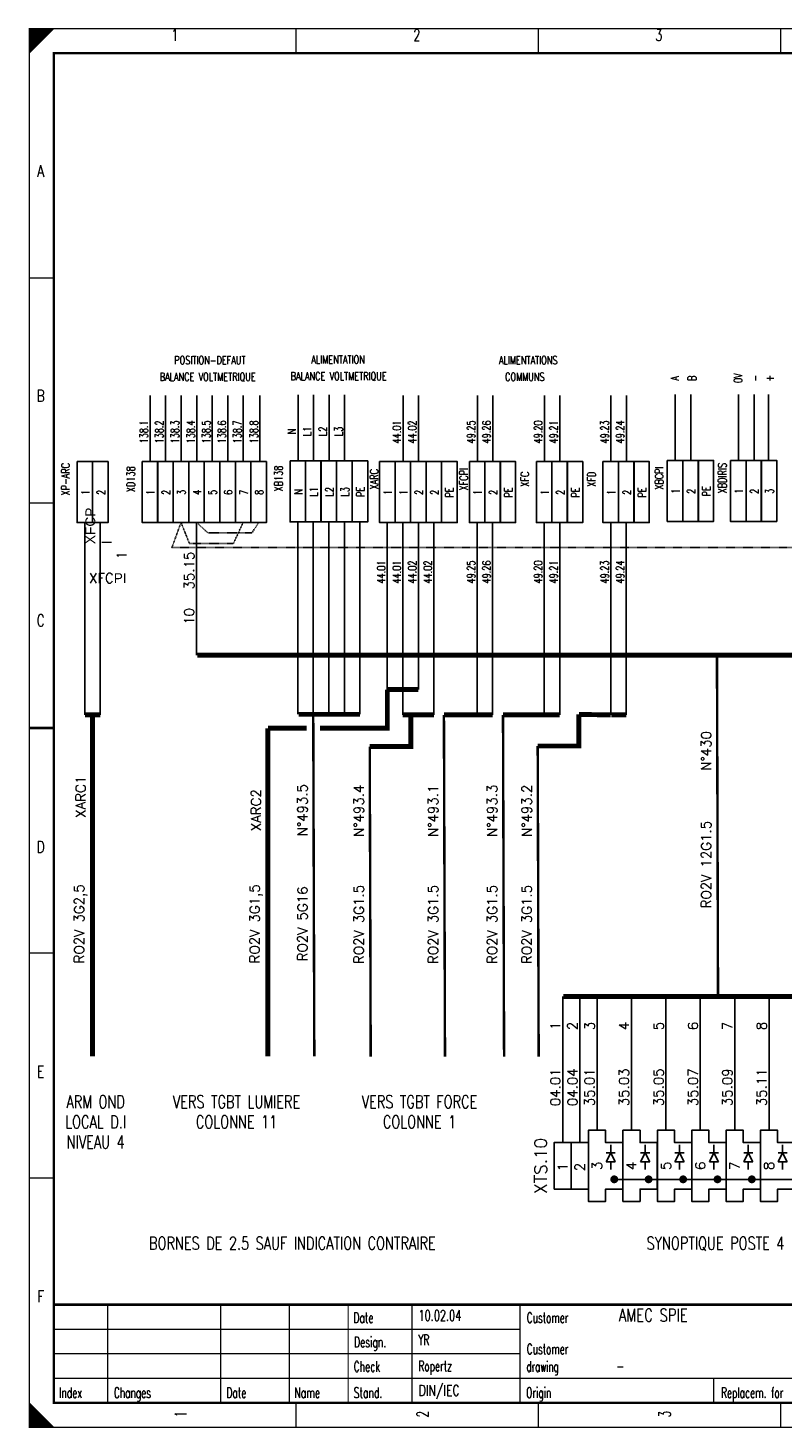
# Model space of a CAD drawing. Extents: x 0 to 409, y 0 to 285.
# Tile 1 of 2: x 0 to 153, y 0 to 285. Entities that reach past the tile are written whole.
import ezdxf
from ezdxf.enums import TextEntityAlignment as Align

# ---------------------------------------------------------------- set-up
doc = ezdxf.new("R2010")
doc.units = 0
doc.header["$MEASUREMENT"] = 0
for name, pattern in [('CONTINU', [0]), ('DISCONTINU', [0.15, 0.1, -0.05]), ('POINTILLE2', [0.1, 0.05, -0.05])]:
    doc.linetypes.add(name, pattern=pattern)
doc.layers.get('0').update_dxf_attribs({"color": 9, "linetype": 'CONTINUOUS'})
for name, color, linetype in [('POINTILLE', 5, 'DISCONTINU'), ('SCH-3', 3, 'CONTINU'), ('TEXTE', 3, 'CONTINUOUS'), ('TRAIFIN', 1, 'CONTINUOUS'), ('TRAIGROS', 2, 'CONTINUOUS'), ('TRAIMOY', 4, 'CONTINUOUS')]:
    doc.layers.add(name, color=color, linetype=linetype)
doc.styles.get("Standard").update_dxf_attribs({"font": 'romans.shx'})

# ---------------------------------------------------------------- blocks, each defined once
blk = doc.blocks.new('BRND')
at = {"layer": 'TRAIFIN'}
for p, q in [((-0.73, -4.53), (0.8, -4.53)), ((0.8, -5.47), (0.8, -3.59)), ((0.8, -3.59), (2.68, -4.53)), ((2.68, -4.53), (0.8, -5.47)), ((2.68, -5.47), (2.68, -3.59)), ((2.68, -4.53), (4.27, -4.53))]:
    blk.add_line(p, q, dxfattribs=at)
at = {"layer": 'TRAIMOY'}
blk.add_lwpolyline([(-4.75, -7), (-4.75, -3.5), (-7.25, -3.5), (-7.25, 0), (7.25, 0), (7.25, -3.5), (4.75, -3.5), (4.75, -7)], close=True, dxfattribs=at)

msp = doc.modelspace()

# ---------------------------------------------------------------- linework, layer by layer
at = {"color": 0, "linetype": 'Continuous'}
for p, q in [((24.65, 196.79), (24.65, 210.23)), ((27.79, 196.79), (27.79, 210.23)), ((30.98, 196.79), (30.98, 210.23)), ((34.14, 196.79), (34.14, 210.23)), ((37.31, 196.79), (37.31, 210.23)), ((40.47, 196.79), (40.47, 210.23)), ((43.63, 196.79), (43.63, 210.23)), ((47.02, 196.79), (47.02, 210.23)), ((54.79, 196.92), (54.79, 210.36)), ((57.92, 196.92), (57.92, 210.36)), ((61.11, 196.92), (61.11, 210.36)), ((64.28, 196.92), (64.28, 210.36)), ((76.18, 196.79), (76.18, 210.23)), ((79.34, 196.79), (79.34, 210.23)), ((91.32, 196.79), (91.32, 210.23)), ((94.48, 196.79), (94.48, 210.23)), ((104.99, 196.79), (104.99, 210.23)), ((108.15, 196.79), (108.15, 210.23)), ((118.55, 196.79), (118.55, 210.23)), ((121.71, 196.79), (121.71, 210.23)), ((131.65, 197.02), (131.65, 210.46)), ((134.82, 197.02), (134.82, 210.46)), ((144.54, 197.02), (144.54, 210.46)), ((147.7, 197.02), (147.7, 210.46)), ((150.64, 197.02), (150.64, 210.46))]:
    msp.add_line(p, q, dxfattribs=at)
at = {"color": 0, "const_width": 0.25, "flags": 128}
for points in [[(0, 285), (5, 285), (0, 280), (0, 285)], [(0, 142.5), (0, 285), (405, 285), (405, 0), (0, 0), (0, 142.5)], [(0.25, 285), (0.25, 280.25), (0.5, 280.5), (0.5, 285), (0.75, 285), (0.75, 280.75), (1, 281), (1, 285), (1.25, 285), (1.25, 281.25), (1.5, 281.5), (1.5, 285), (1.75, 285), (1.75, 281.75), (2, 282)], [(2, 282), (2, 285), (2.25, 285), (2.25, 282.25), (2.5, 282.5), (2.5, 285), (2.75, 285), (2.75, 282.75), (3, 283), (3, 285), (3.25, 285), (3.25, 283.25), (3.5, 283.5), (3.5, 285), (3.75, 285)], [(3.75, 285), (3.75, 283.75), (4, 284), (4, 285), (4.25, 285), (4.25, 284.25), (4.5, 284.5), (4.5, 285), (4.75, 285), (4.75, 284.75)], [(0, 5), (0, 0), (5, 0), (0, 5), (0.25, 4.75), (0.25, 0), (0.5, 0), (0.5, 4.5), (0.75, 4.25), (0.75, 0), (1, 0), (1, 4), (1.25, 3.75), (1.25, 0), (1.5, 0)], [(1.5, 0), (1.5, 3.5), (1.75, 3.25), (1.75, 0), (2, 0), (2, 3), (2.25, 2.75), (2.25, 0), (2.5, 0), (2.5, 2.5), (2.75, 2.25), (2.75, 0), (3, 0), (3, 2), (3.25, 1.75)], [(3.25, 1.75), (3.25, 0), (3.5, 0), (3.5, 1.5), (3.75, 1.25), (3.75, 0), (4, 0), (4, 1), (4.25, 0.75), (4.25, 0), (4.5, 0), (4.5, 0.5), (4.75, 0.25)]]:
    msp.add_lwpolyline(points, dxfattribs=at)
at = {"color": 0, "flags": 128}
for points, const_width in [([(0, 285), (405, 285), (405, 0), (0, 0)], 0.25), ([(5, 280), (400, 280), (400, 5), (5, 5)], 0.5), ([(5, 280), (400, 280), (400, 5), (5, 5)], 0.25)]:
    msp.add_lwpolyline(points, close=True, dxfattribs=dict(at, const_width=const_width))
at = {"color": 0}
for points, const_width in [([(54.38, 285), (54.38, 280)], 0.25), ([(103.75, 285), (103.75, 280)], 0.25), ([(153.12, 285), (153.12, 280)], 0.25), ([(0, 234.17), (5, 234.17)], 0.25), ([(0, 188.33), (5, 188.33)], 0.25), ([(5, 142.5), (0, 142.5)], 0.5), ([(0, 142.5), (5, 142.5)], 0.25), ([(0, 96.67), (5, 96.67)], 0.25), ([(0, 50.83), (5, 50.83)], 0.25), ([(400, 25), (5, 25)], 0.5), ([(16, 5), (16, 25)], 0.25), ([(39, 5), (39, 25)], 0.25), ([(53, 5), (53, 25)], 0.25), ([(65, 25), (65, 5)], 0.25), ([(78, 25), (78, 5)], 0.25), ([(100, 25), (100, 5)], 0.25), ([(5, 20), (100, 20)], 0.25), ([(5, 15), (100, 15)], 0.25), ([(5, 10), (220, 10)], 0.25), ([(139.5, 10), (139.5, 5)], 0.25), ([(54.38, 0), (54.38, 5)], 0.25), ([(103.75, 0), (103.75, 5)], 0.25), ([(153.12, 0), (153.12, 5)], 0.25), ([(4.75, 0), (4.75, 0.25)], 0.25)]:
    msp.add_lwpolyline(points, dxfattribs=dict(at, const_width=const_width))
at = {"color": 0, "linetype": 'Continuous'}
for points in [[(53.16, 196.91), (56.33, 196.91), (56.33, 184.49), (53.16, 184.49)], [(56.3, 196.91), (59.46, 196.91), (59.46, 184.49), (56.3, 184.49)], [(59.49, 196.91), (62.65, 196.91), (62.65, 184.49), (59.49, 184.49)], [(62.65, 196.91), (65.82, 196.91), (65.82, 184.49), (62.65, 184.49)], [(65.82, 196.91), (68.98, 196.91), (68.98, 184.49), (65.82, 184.49)], [(130.03, 197.01), (133.19, 197.01), (133.19, 184.58), (130.03, 184.58)], [(133.19, 197.01), (136.36, 197.01), (136.36, 184.58), (133.19, 184.58)], [(136.3, 197.01), (139.47, 197.01), (139.47, 184.58), (136.3, 184.58)], [(142.91, 197.01), (146.08, 197.01), (146.08, 184.58), (142.91, 184.58)], [(146.08, 197.01), (149.24, 197.01), (149.24, 184.58), (146.08, 184.58)], [(149.18, 197.01), (152.35, 197.01), (152.35, 184.58), (149.18, 184.58)], [(9.75, 196.78), (12.92, 196.78), (12.92, 184.36), (9.75, 184.36)], [(12.92, 196.78), (16.08, 196.78), (16.08, 184.36), (12.92, 184.36)], [(23.03, 196.78), (26.19, 196.78), (26.19, 184.36), (23.03, 184.36)], [(26.16, 196.78), (29.33, 196.78), (29.33, 184.36), (26.16, 184.36)], [(29.36, 196.78), (32.52, 196.78), (32.52, 184.36), (29.36, 184.36)], [(32.52, 196.78), (35.68, 196.78), (35.68, 184.36), (32.52, 184.36)], [(35.68, 196.78), (38.85, 196.78), (38.85, 184.36), (35.68, 184.36)], [(38.85, 196.78), (42.01, 196.78), (42.01, 184.36), (38.85, 184.36)], [(42.01, 196.78), (45.18, 196.78), (45.18, 184.36), (42.01, 184.36)], [(45.18, 196.78), (48.34, 196.78), (48.34, 184.36), (45.18, 184.36)], [(71.39, 196.78), (74.55, 196.78), (74.55, 184.36), (71.39, 184.36)], [(74.55, 196.78), (77.72, 196.78), (77.72, 184.36), (74.55, 184.36)], [(77.72, 196.78), (80.88, 196.78), (80.88, 184.36), (77.72, 184.36)], [(80.88, 196.78), (84.04, 196.78), (84.04, 184.36), (80.88, 184.36)], [(84.04, 196.78), (87.21, 196.78), (87.21, 184.36), (84.04, 184.36)], [(89.69, 196.78), (92.86, 196.78), (92.86, 184.36), (89.69, 184.36)], [(92.86, 196.78), (96.02, 196.78), (96.02, 184.36), (92.86, 184.36)], [(95.96, 196.78), (99.13, 196.78), (99.13, 184.36), (95.96, 184.36)], [(103.37, 196.78), (106.53, 196.78), (106.53, 184.36), (103.37, 184.36)], [(106.53, 196.78), (109.69, 196.78), (109.69, 184.36), (106.53, 184.36)], [(109.64, 196.78), (112.8, 196.78), (112.8, 184.36), (109.64, 184.36)], [(116.92, 196.78), (120.09, 196.78), (120.09, 184.36), (116.92, 184.36)], [(120.09, 196.78), (123.25, 196.78), (123.25, 184.36), (120.09, 184.36)], [(123.2, 196.78), (126.36, 196.78), (126.36, 184.36), (123.2, 184.36)]]:
    msp.add_lwpolyline(points, close=True, dxfattribs=at)
at = {"layer": 'POINTILLE', "color": 0}
for points, const_width in [([(140.15, 157.36), (140.37, 87.7)], 0.5), ([(57.88, 145.29), (58.1, 75.63)], 0.5), ([(77.78, 145.16), (77.78, 138.72), (69.39, 138.72)], 1), ([(91.41, 145.16), (84.51, 145.16)], 1), ([(105.08, 145.16), (96.55, 145.16)], 1), ([(112.01, 145.27), (112.01, 138.83), (103.62, 138.83)], 1), ([(112.01, 145.27), (118.51, 145.16)], 1), ([(84.51, 145.16), (84.73, 75.51)], 0.5), ([(96.55, 145.16), (96.77, 75.51)], 0.5), ([(69.39, 138.72), (69.59, 75.51)], 0.5), ([(103.62, 138.83), (103.82, 75.51)], 0.5)]:
    msp.add_lwpolyline(points, dxfattribs=dict(at, const_width=const_width))
at = {"layer": 'TRAIFIN', "color": 0}
for p, q in [((11.34, 145.16), (11.34, 184.36)), ((14.47, 145.16), (14.47, 184.36)), ((34.1, 184.36), (34.1, 157.36)), ((54.74, 145.29), (54.74, 184.49)), ((57.88, 145.29), (57.88, 184.49)), ((61.07, 145.29), (61.07, 184.49)), ((64.23, 145.29), (64.23, 184.49)), ((67.4, 145.29), (67.4, 184.49)), ((72.97, 150.32), (72.97, 184.36)), ((76.13, 145.16), (76.13, 184.36)), ((79.3, 150.32), (79.3, 184.36)), ((82.46, 145.16), (82.46, 184.36)), ((91.28, 145.16), (91.28, 184.36)), ((94.44, 145.16), (94.44, 184.36)), ((104.95, 145.16), (104.95, 184.36)), ((108.11, 145.16), (108.11, 184.36)), ((118.51, 145.16), (118.51, 184.36)), ((121.67, 145.16), (121.67, 184.36)), ((108.72, 87.79), (108.72, 58.04)), ((112.22, 87.79), (112.22, 58.04)), ((115.72, 87.79), (115.72, 60.54)), ((122.72, 87.79), (122.72, 60.54)), ((129.76, 87.79), (129.76, 60.54)), ((136.76, 87.79), (136.76, 60.54)), ((143.76, 87.79), (143.76, 60.54)), ((150.76, 87.79), (150.76, 60.54))]:
    msp.add_line(p, q, dxfattribs=at)
at = {"layer": 'TRAIFIN', "color": 0, "linetype": 'POINTILLE2'}
for p, q in [((29.06, 179.26), (30.94, 184.36)), ((30.94, 184.36), (32.64, 180.11)), ((34.1, 184.36), (36.44, 182.26)), ((41.62, 180.11), (43.59, 184.36)), ((45.38, 182.26), (46.76, 184.36)), ((32.64, 180.11), (41.62, 180.11)), ((36.44, 182.26), (45.42, 182.26)), ((29.06, 179.26), (378.7, 179.26))]:
    msp.add_line(p, q, dxfattribs=at)
at = {"layer": 'TRAIFIN', "color": 0, "const_width": 0.72}
for points in [[(119.22, 50.1, 1), (119.22, 50.98, 1)], [(119.22, 50.1, 1), (119.22, 50.98, 1)], [(126.22, 50.1, 1), (126.22, 50.98, 1)], [(133.26, 50.1, 1), (133.26, 50.98, 1)], [(140.26, 50.1, 1), (140.26, 50.98, 1)], [(147.26, 50.1, 1), (147.26, 50.98, 1)]]:
    msp.add_lwpolyline(points, format="xyb", close=True, dxfattribs=at)
at = {"layer": 'TRAIGROS', "color": 0}
msp.add_line((119.22, 50.54), (168.56, 50.54), dxfattribs=at)
at = {"layer": 'TRAIGROS', "color": 0, "const_width": 1}
for points in [[(34.24, 157.36), (383.44, 157.36)], [(72.97, 150.32), (72.97, 142.45), (59.26, 142.45)], [(72.97, 150.32), (79.3, 150.32)], [(11.34, 145.16), (14.47, 145.16)], [(12.9, 145.16), (12.9, 75.63)], [(54.88, 145.29), (67.4, 145.29)], [(76.13, 145.16), (82.46, 145.16)], [(91.41, 145.16), (94.44, 145.16)], [(105.08, 145.16), (108.11, 145.16)], [(118.64, 145.16), (121.67, 145.16)], [(56.52, 142.45), (48.65, 142.45)], [(48.65, 142.45), (48.65, 75.63)], [(108.86, 87.79), (171.86, 87.79)]]:
    msp.add_lwpolyline(points, dxfattribs=at)
at = {"layer": 'TRAIMOY', "color": 0}
for points in [[(106.97, 48.54), (106.97, 58.04), (110.47, 58.04), (110.47, 48.54)], [(110.47, 48.54), (110.47, 58.04), (113.97, 58.04), (113.97, 48.54)]]:
    msp.add_lwpolyline(points, close=True, dxfattribs=at)

# ---------------------------------------------------------------- block references
at = {"layer": 'SCH-3', "color": 0, "rotation": 90}
for p in [(113.97, 53.29), (120.97, 53.29), (128.01, 53.29), (135.01, 53.29), (142.01, 53.29), (149.01, 53.29)]:
    msp.add_blockref('BRND', p, dxfattribs=at)

# ---------------------------------------------------------------- texts
at = {"color": 0}
for s, height, width, p in [('1', 2.38, 0.672, (29.65, 284.86)), ('2', 2.38, 0.672, (78.99, 284.86)), ('3', 2.38, 0.672, (128.32, 284.86)), ('A', 2.38, 0.76, (2.33, 257.17)), ('POSITION-DEFAUT', 1.6502, 0.736, (36.82, 218.27)), ('ALIMENTATION', 1.6502, 0.736, (62.92, 218.4)), ('ALIMENTATIONS', 1.6502, 0.736, (101.68, 218.27)), ('BALANCE VOLTMETRIQUE', 1.6502, 0.736, (36.37, 214.88)), ('BALANCE VOLTMETRIQUE', 1.6502, 0.736, (63.06, 215.01)), ('COMMUNS', 1.65, 0.736, (101, 214.88)), ('B', 2.38, 0.76, (2.33, 211.39)), ('C', 2.38, 0.76, (2.33, 165.61)), ('D', 2.38, 0.76, (2.33, 119.47)), ('E', 2.38, 0.76, (2.33, 73.68)), ('ARM OND', 2.619, 0.736, (13.53, 67.65)), ('VERS TGBT LUMIERE', 2.6194, 0.736, (42.25, 67.65)), ('VERS TGBT FORCE', 2.6194, 0.736, (79.54, 67.65)), ('LOCAL D.I', 2.619, 0.736, (13.53, 63.56)), ('COLONNE 11', 2.619, 0.736, (42.25, 63.56)), ('COLONNE 1', 2.619, 0.736, (79.54, 63.56)), ('NIVEAU 4', 2.619, 0.736, (13.53, 59.47)), ('BORNES DE 2.5 SAUF INDICATION CONTRAIRE', 2.6194, 0.736, (53.62, 38.83)), ('SYNOPTIQUE POSTE 4', 2.6194, 0.736, (139.85, 38.83)), ('F', 2.38, 0.76, (2.33, 27.9))]:
    msp.add_text(s, height=height, dxfattribs=dict(at, width=width)).set_placement(p, align=Align.TOP_CENTER)
for s, height, width, p in [('A', 1.65, 0.736, (130.74, 213.78)), ('B', 1.65, 0.736, (134.24, 213.78)), ('0V', 1.65, 0.736, (143.62, 213.78)), ('-', 1.65, 0.736, (147.12, 213.78)), ('+', 1.65, 0.736, (150.06, 213.78)), ('138.1', 1.65, 0.736, (22.55, 202.82)), ('138.2', 1.65, 0.736, (25.69, 202.82)), ('138.3', 1.65, 0.736, (28.88, 202.82)), ('138.4', 1.65, 0.736, (32.1, 202.82)), ('138.5', 1.65, 0.736, (35.26, 202.82)), ('138.6', 1.65, 0.736, (38.43, 202.82)), ('138.7', 1.65, 0.736, (41.59, 202.82)), ('138.8', 1.65, 0.736, (44.98, 202.82)), ('N', 1.65, 0.736, (52.68, 202.95)), ('L1', 1.65, 0.736, (55.82, 202.95)), ('L2', 1.65, 0.736, (59.01, 202.95)), ('L3', 1.65, 0.736, (62.23, 202.95)), ('44.01', 1.65, 0.736, (74.07, 202.82)), ('44.02', 1.65, 0.736, (77.24, 202.82)), ('49.25', 1.65, 0.736, (89.22, 202.82)), ('49.26', 1.65, 0.736, (92.38, 202.82)), ('49.20', 1.65, 0.736, (102.89, 202.82)), ('49.21', 1.65, 0.736, (106.05, 202.82)), ('49.23', 1.65, 0.736, (116.45, 202.82)), ('49.24', 1.65, 0.736, (119.61, 202.82)), ('XP-ARC', 1.65, 0.736, (6.58, 193.2)), ('XD138', 1.65, 0.736, (19.86, 193.2)), ('XB138', 1.65, 0.736, (49.99, 193.33)), ('XARC', 1.65, 0.736, (69.46, 193.2)), ('XFCPI', 1.65, 0.736, (87.71, 193.2)), ('XFC', 1.65, 0.736, (100.19, 193.2)), ('XFD', 1.65, 0.736, (113.75, 193.2)), ('XBCPI', 1.65, 0.736, (127.54, 193.43)), ('XBDIRIS', 1.65, 0.736, (140.42, 193.43)), ('L1', 1.65, 0.736, (57.17, 190.64)), ('L2', 1.65, 0.736, (60.37, 190.64)), ('L3', 1.65, 0.736, (63.53, 190.64)), ('PE', 1.65, 0.736, (66.69, 190.64)), ('PE', 1.65, 0.736, (84.81, 190.51)), ('PE', 1.65, 0.736, (96.84, 190.51)), ('PE', 1.65, 0.736, (110.51, 190.51)), ('PE', 1.65, 0.736, (124.07, 190.51)), ('PE', 1.65, 0.736, (137.18, 190.74)), ('1', 1.65, 0.736, (10.63, 190.51)), ('2', 1.65, 0.736, (13.8, 190.51)), ('1', 1.65, 0.736, (23.91, 190.51)), ('2', 1.65, 0.736, (27.04, 190.51)), ('3', 1.65, 0.736, (30.23, 190.51)), ('4', 1.65, 0.736, (33.4, 190.51)), ('5', 1.65, 0.736, (36.56, 190.51)), ('6', 1.65, 0.736, (39.73, 190.51)), ('7', 1.65, 0.736, (42.89, 190.51)), ('8', 1.65, 0.736, (46.05, 190.51)), ('N', 1.65, 0.736, (54.04, 190.64)), ('1', 1.65, 0.736, (72.27, 190.51)), ('1', 1.65, 0.736, (75.43, 190.51)), ('2', 1.65, 0.736, (78.59, 190.51)), ('2', 1.65, 0.736, (81.76, 190.51)), ('1', 1.65, 0.736, (90.57, 190.51)), ('2', 1.65, 0.736, (93.73, 190.51)), ('1', 1.65, 0.736, (104.24, 190.51)), ('2', 1.65, 0.736, (107.41, 190.51)), ('1', 1.65, 0.736, (117.8, 190.51)), ('2', 1.65, 0.736, (120.97, 190.51)), ('1', 1.65, 0.736, (130.91, 190.74)), ('2', 1.65, 0.736, (134.07, 190.74)), ('1', 1.65, 0.736, (143.79, 190.74)), ('2', 1.65, 0.736, (146.95, 190.74)), ('3', 1.65, 0.736, (150.06, 190.74)), ('44.01', 1.65, 0.736, (70.91, 174.28)), ('44.01', 1.65, 0.736, (74.07, 174.28)), ('44.02', 1.65, 0.736, (77.24, 174.28)), ('44.02', 1.65, 0.736, (80.4, 174.28)), ('49.25', 1.65, 0.736, (89.22, 174.28)), ('49.26', 1.65, 0.736, (92.38, 174.28)), ('49.20', 1.65, 0.736, (102.89, 174.28)), ('49.21', 1.65, 0.736, (106.05, 174.28)), ('49.23', 1.65, 0.736, (116.45, 174.28)), ('49.24', 1.65, 0.736, (119.61, 174.28)), ('1', 2.38, 0.672, (29.65, 2.7)), ('2', 2.38, 0.672, (78.99, 2.7)), ('3', 2.38, 0.672, (128.32, 2.7))]:
    msp.add_text(s, height=height, rotation=90, dxfattribs=dict(at, width=width)).set_placement(p, align=Align.TOP_CENTER)
for s, height, width, p in [('Date', 2.143, 0.64, (66.05, 23.42)), ('Customer', 2.143, 0.62, (101.4, 23.42)), ('Design.', 2.143, 0.636571, (66.19, 18.46)), ('Customer', 2.143, 0.62, (101.4, 17.04)), ('Check', 2.143, 0.632, (66.12, 13.49)), ('drawing', 2.143, 0.6, (101.33, 13.49)), ('Index', 2.143, 0.632, (6.09, 8.16)), ('Changes', 2.143, 0.622857, (17.26, 8.16)), ('Date', 2.143, 0.64, (40.15, 8.16)), ('Name', 2.143, 0.64, (54.04, 8.16)), ('Stand.', 2.143, 0.642667, (66.12, 8.16)), ('Origin', 2.143, 0.626667, (101.27, 8.16)), ('Replacem. for', 2.1431, 0.627077, (140.97, 8.16))]:
    msp.add_text(s, height=height, dxfattribs=dict(at, width=width)).set_placement(p, align=Align.TOP_LEFT)
for s, height, width, p in [('10.02.04', 2.143, 0.678, (79.34, 21.08)), ('AMEC SPIE', 2.619, 0.752889, (120.16, 20.77)), ('YR', 2.143, 0.626667, (79.27, 16.11)), ('Ropertz', 2.143, 0.622857, (79.32, 10.79)), ('-', 2.14, 0.696, (119.65, 10.79)), ('DIN/IEC', 2.143, 0.750857, (79.35, 5.82))]:
    msp.add_text(s, height=height, dxfattribs=dict(at, width=width)).set_placement(p, align=Align.BOTTOM_LEFT)
at = {"linetype": 'Continuous', "char_height": 2, "attachment_point": 1, "rotation": 90}
for s, insert, width in [('{\\fArial|b0|i0|c0|p34;XFCP\\PI}', (11.45, 179.96), 3.7664), ('1', (17.84, 176.83), 3.9457)]:
    msp.add_mtext(s, dxfattribs=dict(at, insert=insert, width=width))
at = {"linetype": 'Continuous', "insert": (12.17, 174.04), "char_height": 2, "width": 3.7664, "attachment_point": 1}
msp.add_mtext('XFC{\\fArial|b0|i0|c0|p34;PI}', dxfattribs=at)
at = {"layer": 'TEXTE', "color": 0}
for s, p in [('35.15', (32.6, 174.57)), ('10', (32.6, 165.23)), ('N°430', (137.94, 137.84)), ('XARC1', (10.48, 128.49)), ('XARC2', (46.23, 125.77)), ('N°493.5', (55.68, 125.77)), ('N°493.4', (67.17, 125.65)), ('N°493.1', (82.31, 125.65)), ('N°493.3', (94.34, 125.65)), ('N°493.2', (101.39, 125.65)), ('RO2V 12G1.5', (137.94, 114.67)), ('RO2V 3G2,5', (10.48, 102.6)), ('RO2V 3G1,5', (46.23, 102.6)), ('RO2V 5G16', (55.68, 102.6)), ('RO2V 3G1.5', (67.17, 102.47)), ('RO2V 3G1.5', (82.31, 102.47)), ('RO2V 3G1.5', (94.34, 102.47)), ('RO2V 3G1.5', (101.39, 102.47)), ('1', (107.22, 81.79)), ('2', (110.72, 81.79)), ('3', (114.22, 81.79)), ('4', (121.22, 81.79)), ('5', (128.26, 81.79)), ('6', (135.26, 81.79)), ('7', (142.26, 81.79)), ('8', (149.26, 81.79)), ('04.01', (107.22, 69.29)), ('04.04', (110.72, 69.29)), ('35.01', (114.19, 69.29)), ('35.03', (121.22, 69.29)), ('35.05', (128.26, 69.29)), ('35.07', (135.26, 69.29)), ('35.09', (142.26, 69.29)), ('35.11', (149.26, 69.29)), ('1', (108.72, 53.04)), ('2', (112.22, 53.04)), ('3', (115.72, 53.29)), ('4', (122.72, 53.29)), ('5', (129.76, 53.29)), ('6', (136.76, 53.29)), ('7', (143.76, 53.29)), ('8', (150.76, 53.29))]:
    msp.add_text(s, height=2, rotation=90, dxfattribs=at).set_placement(p, align=Align.MIDDLE)
msp.add_text('XTS.10', height=2.5, rotation=90, dxfattribs=at).set_placement((105.48, 53.29), align=Align.CENTER)

doc.saveas('drawing.dxf')
